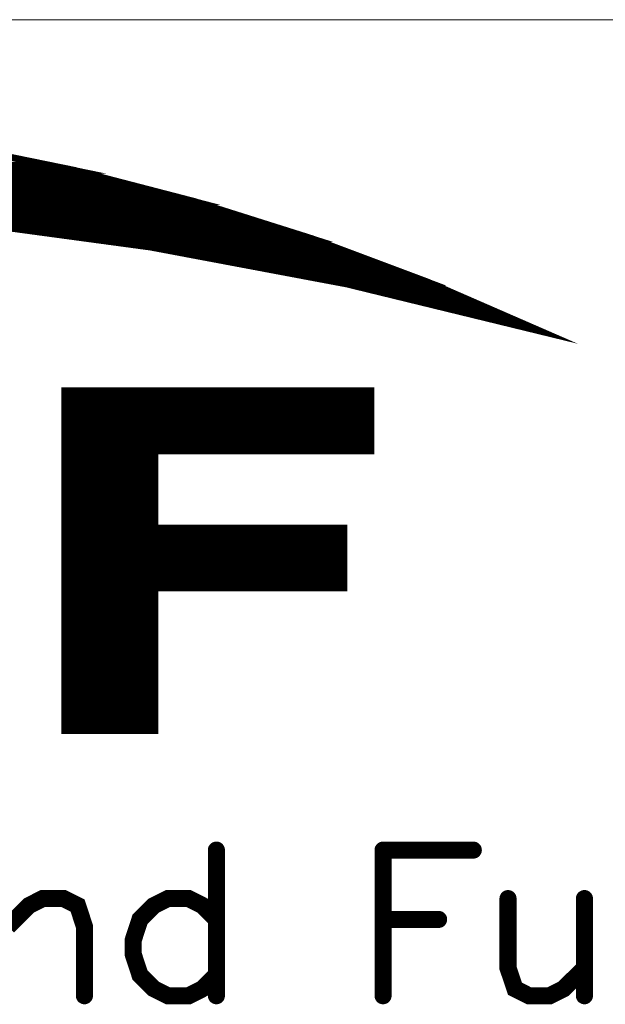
# Model space of a CAD drawing. Header units: millimetres. Extents: x 4497 to 13960, y 12291 to 16372.
# Tile 215 of 217: x 13732 to 13771, y 13086 to 13150. Entities that reach past the tile are written whole.
import ezdxf

# ---------------------------------------------------------------- set-up
doc = ezdxf.new("R2010")
doc.units = ezdxf.units.MM
doc.header["$LTSCALE"] = 0.8
doc.layers.get('0').update_dxf_attribs({"linetype": 'CONTINUOUS', "lineweight": 0})

# ---------------------------------------------------------------- blocks, each defined once
blk = doc.blocks.new('SMOOTH_0$0254')
at = {"const_width": 0.0127}
blk.add_lwpolyline([(-0.00635, 0, 1), (0.00635, 0, 1)], format="xyb", close=True, dxfattribs=at)
blk = doc.blocks.new('SMOOTH_0$064516')
at = {"const_width": 0.0323}
blk.add_lwpolyline([(-0.0161, 0, 1), (0.0161, 0, 1)], format="xyb", close=True, dxfattribs=at)
blk = doc.blocks.new('logo')
at = {"color": 7}
for points, const_width in [([(-3467.914, 5347.052), (-3461.791, 5348.074), (-3455.625, 5348.77), (-3449.426, 5349.139), (-3443.217, 5349.19), (-3437.009, 5348.907), (-3430.835, 5348.306), (-3424.695, 5347.387), (-3418.607, 5346.142), (-3412.596, 5344.579), (-3406.679, 5342.707), (-3400.866, 5340.526), (-3395.172, 5338.044), (-3404.927, 5340.423), (-3414.785, 5342.278), (-3424.738, 5343.626), (-3434.742, 5344.442), (-3444.771, 5344.742), (-3454.81, 5344.51), (-3464.814, 5343.755)], 0.338), ([(-3470.624, 5346.391), (-3420.251, 5346.391)], 0.338), ([(-3418.222, 5345.884), (-3472.483, 5345.884)], 0.338), ([(-3475.526, 5345.207), (-3415.518, 5345.207)], 0.338), ([(-3474.343, 5345.546), (-3416.87, 5345.546)], 0.338), ([(-3416.194, 5345.376), (-3417.124, 5345.376)], 0.338), ([(-3476.202, 5344.954), (-3414.588, 5344.954)], 0.338), ([(-3430.731, 5344.362), (-3412.137, 5344.362)], 0.338), ([(-3411.63, 5344.193), (-3429.463, 5344.193)], 0.338), ([(-3411.123, 5344.024), (-3427.519, 5344.024)], 0.338), ([(-3410.616, 5343.855), (-3425.406, 5343.855)], 0.338), ([(-3409.263, 5343.348), (-3422.279, 5343.348)], 0.338), ([(-3408.587, 5343.179), (-3420.082, 5343.179)], 0.338), ([(-3407.911, 5343.01), (-3418.898, 5343.01)], 0.338), ([(-3406.39, 5342.503), (-3415.264, 5342.503)], 0.338), ([(-3405.037, 5341.996), (-3412.982, 5341.996)], 0.338), ([(-3411.63, 5341.827), (-3410.954, 5341.827)], 0.338), ([(-3404.192, 5341.658), (-3411.292, 5341.658)], 0.338), ([(-3404.53, 5341.827), (-3410.109, 5341.827)], 0.338), ([(-3403.685, 5341.489), (-3409.855, 5341.489)], 0.338), ([(-3402.84, 5341.151), (-3408.756, 5341.151)], 0.338), ([(-3403.178, 5341.32), (-3403.77, 5341.32)], 0.338), ([(-3402.333, 5340.982), (-3406.981, 5340.982)], 0.338), ([(-3401.995, 5340.813), (-3406.136, 5340.813)], 0.338), ([(-3402.417, 5340.644), (-3401.403, 5340.643)], 0.338), ([(-3403.516, 5340.305), (-3400.642, 5340.305)], 0.338), ([(-3400.304, 5340.136), (-3403.009, 5340.136)], 0.338), ([(-3399.797, 5339.967), (-3402.417, 5339.967)], 0.338), ([(-3399.29, 5339.798), (-3401.826, 5339.798)], 0.338), ([(-3399.121, 5339.629), (-3401.15, 5339.629)], 0.338), ([(-3398.783, 5339.46), (-3400.389, 5339.46)], 0.338), ([(-3398.276, 5339.291), (-3399.544, 5339.291)], 0.338), ([(-3398.952, 5339.122), (-3397.769, 5339.122)], 0.338), ([(-3398.445, 5338.953), (-3397.431, 5338.953)], 0.338), ([(-3397.6, 5338.784), (-3397.093, 5338.784)], 0.338), ([(-3419.067, 5334.896), (-3403.77, 5334.896)], 0.338), ([(-3419.067, 5334.643), (-3403.77, 5334.643)], 0.338), ([(-3419.067, 5334.389), (-3403.77, 5334.389)], 0.338), ([(-3419.067, 5334.136), (-3403.77, 5334.136)], 0.338), ([(-3419.067, 5333.882), (-3403.77, 5333.882)], 0.338), ([(-3419.067, 5333.628), (-3403.77, 5333.628)], 0.338), ([(-3419.067, 5333.375), (-3403.77, 5333.375)], 0.338), ([(-3419.067, 5333.121), (-3403.77, 5333.121)], 0.338), ([(-3419.067, 5332.868), (-3403.77, 5332.868)], 0.338), ([(-3419.067, 5332.614), (-3403.77, 5332.614)], 0.338), ([(-3419.067, 5332.361), (-3403.77, 5332.361)], 0.338), ([(-3419.067, 5332.107), (-3403.77, 5332.107)], 0.338), ([(-3419.067, 5331.769), (-3414.588, 5331.769)], 0.338), ([(-3419.067, 5331.515), (-3414.588, 5331.515)], 0.338), ([(-3419.067, 5331.262), (-3414.588, 5331.262)], 0.338), ([(-3419.067, 5331.008), (-3414.588, 5331.008)], 0.338), ([(-3419.067, 5330.755), (-3414.588, 5330.755)], 0.338), ([(-3419.067, 5330.501), (-3414.588, 5330.501)], 0.338), ([(-3419.067, 5330.248), (-3414.588, 5330.248)], 0.338), ([(-3419.067, 5329.994), (-3414.588, 5329.994)], 0.338), ([(-3419.067, 5329.741), (-3414.588, 5329.741)], 0.338), ([(-3419.067, 5329.487), (-3414.588, 5329.487)], 0.338), ([(-3419.067, 5329.233), (-3414.588, 5329.233)], 0.338), ([(-3419.067, 5328.98), (-3414.588, 5328.98)], 0.338), ([(-3419.067, 5328.726), (-3414.588, 5328.726)], 0.338), ([(-3419.067, 5328.473), (-3414.588, 5328.473)], 0.338), ([(-3419.067, 5328.219), (-3414.588, 5328.219)], 0.338), ([(-3419.067, 5327.797), (-3405.206, 5327.797)], 0.338), ([(-3418.983, 5328.05), (-3405.122, 5328.05)], 0.338), ([(-3419.067, 5327.543), (-3405.206, 5327.543)], 0.338), ([(-3419.067, 5327.29), (-3405.206, 5327.29)], 0.338), ([(-3419.067, 5327.036), (-3405.206, 5327.036)], 0.338), ([(-3419.067, 5326.782), (-3405.206, 5326.782)], 0.338), ([(-3419.067, 5326.529), (-3405.206, 5326.529)], 0.338), ([(-3419.067, 5326.275), (-3405.206, 5326.275)], 0.338), ([(-3419.067, 5326.022), (-3405.206, 5326.022)], 0.338), ([(-3419.067, 5325.768), (-3405.206, 5325.768)], 0.338), ([(-3419.067, 5325.515), (-3405.206, 5325.515)], 0.338), ([(-3419.067, 5325.261), (-3405.206, 5325.261)], 0.338), ([(-3419.067, 5324.923), (-3414.588, 5324.923)], 0.338), ([(-3419.067, 5324.669), (-3414.588, 5324.669)], 0.338), ([(-3419.067, 5324.416), (-3414.588, 5324.416)], 0.338), ([(-3419.067, 5324.162), (-3414.588, 5324.162)], 0.338), ([(-3419.067, 5323.909), (-3414.588, 5323.909)], 0.338), ([(-3419.067, 5323.655), (-3414.588, 5323.655)], 0.338), ([(-3419.067, 5323.402), (-3414.588, 5323.402)], 0.338), ([(-3419.067, 5323.148), (-3414.588, 5323.148)], 0.338), ([(-3419.067, 5322.895), (-3414.588, 5322.895)], 0.338), ([(-3419.067, 5322.641), (-3414.588, 5322.641)], 0.338), ([(-3419.067, 5322.387), (-3414.588, 5322.387)], 0.338), ([(-3419.067, 5322.134), (-3414.588, 5322.134)], 0.338), ([(-3419.067, 5321.88), (-3414.588, 5321.88)], 0.338), ([(-3419.067, 5321.627), (-3414.588, 5321.627)], 0.338), ([(-3419.067, 5321.373), (-3414.588, 5321.373)], 0.338), ([(-3419.067, 5321.12), (-3414.588, 5321.12)], 0.338), ([(-3419.067, 5320.866), (-3414.588, 5320.866)], 0.338), ([(-3419.067, 5320.613), (-3414.588, 5320.613)], 0.338), ([(-3419.067, 5320.359), (-3414.588, 5320.359)], 0.338), ([(-3419.067, 5320.105), (-3414.588, 5320.105)], 0.338), ([(-3419.067, 5319.852), (-3414.588, 5319.852)], 0.338), ([(-3419.067, 5319.598), (-3414.588, 5319.598)], 0.338), ([(-3419.067, 5319.345), (-3414.588, 5319.345)], 0.338), ([(-3419.067, 5319.091), (-3414.588, 5319.091)], 0.338), ([(-3419.067, 5318.838), (-3414.588, 5318.838)], 0.338), ([(-3419.067, 5318.584), (-3414.588, 5318.584)], 0.338), ([(-3419.067, 5318.331), (-3414.588, 5318.331)], 0.338), ([(-3419.067, 5318.077), (-3414.588, 5318.077)], 0.338), ([(-3411.479, 5311.965), (-3411.479, 5304.641)], 0.859), ([(-3403.107, 5311.965), (-3398.573, 5311.965)], 0.859), ([(-3403.107, 5311.965), (-3403.107, 5304.641)], 0.859), ([(-3421.947, 5308.127), (-3420.899, 5309.175), (-3420.204, 5309.527), (-3419.156, 5309.527), (-3418.452, 5309.175), (-3418.109, 5308.127), (-3418.109, 5304.641)], 0.859), ([(-3411.479, 5308.479), (-3412.175, 5309.175), (-3412.87, 5309.527), (-3413.918, 5309.527), (-3414.622, 5309.175), (-3415.318, 5308.479), (-3415.661, 5307.431), (-3415.661, 5306.736), (-3415.318, 5305.688), (-3414.622, 5304.993), (-3413.918, 5304.641), (-3412.87, 5304.641), (-3412.175, 5304.993), (-3411.479, 5305.688)], 0.859), ([(-3396.83, 5309.527), (-3396.83, 5306.032), (-3396.478, 5304.993), (-3395.782, 5304.641), (-3394.734, 5304.641), (-3394.039, 5304.993), (-3392.991, 5306.032)], 0.859), ([(-3392.991, 5309.527), (-3392.991, 5304.641)], 0.859), ([(-3403.107, 5308.479), (-3400.316, 5308.479)], 0.859)]:
    blk.add_lwpolyline(points, dxfattribs=dict(at, const_width=const_width))
at = {"color": 7, "const_width": 0.338}
for points in [[(-3472.036, 5346.133), (-3467.922, 5347.044), (-3423.06, 5347.044), (-3418.615, 5346.133)], [(-3473.976, 5345.704), (-3472.036, 5346.133), (-3418.607, 5346.133), (-3416.958, 5345.704)], [(-3477.436, 5344.751), (-3473.976, 5345.704), (-3416.958, 5345.704), (-3413.297, 5344.751)], [(-3438.577, 5344.571), (-3444.771, 5344.751), (-3413.297, 5344.751), (-3412.604, 5344.571)], [(-3434.742, 5344.459), (-3438.577, 5344.571), (-3412.604, 5344.571), (-3412.251, 5344.459)], [(-3424.738, 5343.635), (-3434.733, 5344.459), (-3412.251, 5344.459), (-3409.642, 5343.635)], [(-3417.781, 5342.699), (-3424.729, 5343.635), (-3409.642, 5343.635), (-3406.679, 5342.699)], [(-3414.785, 5342.295), (-3417.781, 5342.699), (-3406.679, 5342.699), (-3405.603, 5342.295)], [(-3405.382, 5340.517), (-3414.785, 5342.295), (-3405.603, 5342.295), (-3400.866, 5340.517)], [(-3404.927, 5340.432), (-3405.382, 5340.517), (-3400.866, 5340.517), (-3400.669, 5340.432)], [(-3395.275, 5338.079), (-3404.919, 5340.432), (-3400.669, 5340.432), (-3395.275, 5338.079)], [(-3419.096, 5332.033), (-3419.096, 5335.065), (-3403.708, 5335.065), (-3403.708, 5332.033)], [(-3419.096, 5328.152), (-3419.096, 5332.033), (-3414.562, 5332.033), (-3414.562, 5328.152)], [(-3419.096, 5325.147), (-3419.096, 5328.152), (-3405.065, 5328.152), (-3405.065, 5325.147)], [(-3419.096, 5317.968), (-3419.096, 5325.147), (-3414.562, 5325.147), (-3414.562, 5317.968)]]:
    blk.add_lwpolyline(points, close=True, dxfattribs=at)
at = {"color": 7, "xscale": 13.31, "yscale": 13.31, "zscale": 13.31}
for name, p in [('SMOOTH_0$0254', (-3420.251, 5346.391)), ('SMOOTH_0$0254', (-3418.615, 5346.133)), ('SMOOTH_0$0254', (-3418.607, 5346.142)), ('SMOOTH_0$0254', (-3418.607, 5346.133)), ('SMOOTH_0$0254', (-3418.222, 5345.884)), ('SMOOTH_0$0254', (-3416.958, 5345.704)), ('SMOOTH_0$0254', (-3416.958, 5345.704)), ('SMOOTH_0$0254', (-3417.124, 5345.376)), ('SMOOTH_0$0254', (-3416.87, 5345.546)), ('SMOOTH_0$0254', (-3416.194, 5345.376)), ('SMOOTH_0$0254', (-3415.518, 5345.207)), ('SMOOTH_0$0254', (-3414.588, 5344.954)), ('SMOOTH_0$0254', (-3413.297, 5344.751)), ('SMOOTH_0$0254', (-3413.297, 5344.751)), ('SMOOTH_0$0254', (-3412.604, 5344.571)), ('SMOOTH_0$0254', (-3412.604, 5344.571)), ('SMOOTH_0$0254', (-3412.596, 5344.579)), ('SMOOTH_0$0254', (-3412.251, 5344.459)), ('SMOOTH_0$0254', (-3412.251, 5344.459)), ('SMOOTH_0$0254', (-3412.137, 5344.362)), ('SMOOTH_0$0254', (-3411.63, 5344.193)), ('SMOOTH_0$0254', (-3411.123, 5344.024)), ('SMOOTH_0$0254', (-3410.616, 5343.855)), ('SMOOTH_0$0254', (-3409.642, 5343.635)), ('SMOOTH_0$0254', (-3409.642, 5343.635)), ('SMOOTH_0$0254', (-3420.082, 5343.179)), ('SMOOTH_0$0254', (-3409.263, 5343.348)), ('SMOOTH_0$0254', (-3408.587, 5343.179)), ('SMOOTH_0$0254', (-3418.898, 5343.01)), ('SMOOTH_0$0254', (-3417.781, 5342.699)), ('SMOOTH_0$0254', (-3417.781, 5342.699)), ('SMOOTH_0$0254', (-3407.911, 5343.01)), ('SMOOTH_0$0254', (-3406.679, 5342.707)), ('SMOOTH_0$0254', (-3406.679, 5342.699)), ('SMOOTH_0$0254', (-3406.679, 5342.699)), ('SMOOTH_0$0254', (-3415.264, 5342.503)), ('SMOOTH_0$0254', (-3414.785, 5342.295)), ('SMOOTH_0$0254', (-3414.785, 5342.295)), ('SMOOTH_0$0254', (-3414.785, 5342.278)), ('SMOOTH_0$0254', (-3406.39, 5342.503)), ('SMOOTH_0$0254', (-3405.603, 5342.295)), ('SMOOTH_0$0254', (-3405.603, 5342.295)), ('SMOOTH_0$0254', (-3412.982, 5341.996)), ('SMOOTH_0$0254', (-3411.63, 5341.827)), ('SMOOTH_0$0254', (-3411.292, 5341.658)), ('SMOOTH_0$0254', (-3410.954, 5341.827)), ('SMOOTH_0$0254', (-3410.109, 5341.827)), ('SMOOTH_0$0254', (-3405.037, 5341.996)), ('SMOOTH_0$0254', (-3404.53, 5341.827)), ('SMOOTH_0$0254', (-3404.192, 5341.658)), ('SMOOTH_0$0254', (-3409.855, 5341.489)), ('SMOOTH_0$0254', (-3408.756, 5341.151)), ('SMOOTH_0$0254', (-3403.77, 5341.32)), ('SMOOTH_0$0254', (-3403.685, 5341.489)), ('SMOOTH_0$0254', (-3403.178, 5341.32)), ('SMOOTH_0$0254', (-3402.84, 5341.151)), ('SMOOTH_0$0254', (-3406.981, 5340.982)), ('SMOOTH_0$0254', (-3406.136, 5340.813)), ('SMOOTH_0$0254', (-3402.417, 5340.644)), ('SMOOTH_0$0254', (-3402.333, 5340.982)), ('SMOOTH_0$0254', (-3401.995, 5340.813)), ('SMOOTH_0$0254', (-3401.403, 5340.643)), ('SMOOTH_0$0254', (-3405.382, 5340.517)), ('SMOOTH_0$0254', (-3405.382, 5340.517)), ('SMOOTH_0$0254', (-3404.927, 5340.432)), ('SMOOTH_0$0254', (-3404.927, 5340.423)), ('SMOOTH_0$0254', (-3404.919, 5340.432)), ('SMOOTH_0$0254', (-3403.516, 5340.305)), ('SMOOTH_0$0254', (-3403.009, 5340.136)), ('SMOOTH_0$0254', (-3400.866, 5340.526)), ('SMOOTH_0$0254', (-3400.866, 5340.517)), ('SMOOTH_0$0254', (-3400.866, 5340.517)), ('SMOOTH_0$0254', (-3400.669, 5340.432)), ('SMOOTH_0$0254', (-3400.669, 5340.432)), ('SMOOTH_0$0254', (-3400.642, 5340.305)), ('SMOOTH_0$0254', (-3400.304, 5340.136)), ('SMOOTH_0$0254', (-3402.417, 5339.967)), ('SMOOTH_0$0254', (-3401.826, 5339.798)), ('SMOOTH_0$0254', (-3401.15, 5339.629)), ('SMOOTH_0$0254', (-3399.797, 5339.967)), ('SMOOTH_0$0254', (-3399.29, 5339.798)), ('SMOOTH_0$0254', (-3399.121, 5339.629)), ('SMOOTH_0$0254', (-3400.389, 5339.46)), ('SMOOTH_0$0254', (-3399.544, 5339.291)), ('SMOOTH_0$0254', (-3398.783, 5339.46)), ('SMOOTH_0$0254', (-3398.276, 5339.291)), ('SMOOTH_0$0254', (-3398.952, 5339.122)), ('SMOOTH_0$0254', (-3398.445, 5338.953)), ('SMOOTH_0$0254', (-3397.769, 5339.122)), ('SMOOTH_0$0254', (-3397.6, 5338.784)), ('SMOOTH_0$0254', (-3397.431, 5338.953)), ('SMOOTH_0$0254', (-3397.093, 5338.784)), ('SMOOTH_0$0254', (-3395.275, 5338.079)), ('SMOOTH_0$0254', (-3395.275, 5338.079)), ('SMOOTH_0$0254', (-3395.172, 5338.044)), ('SMOOTH_0$0254', (-3419.096, 5335.065)), ('SMOOTH_0$0254', (-3419.067, 5334.896)), ('SMOOTH_0$0254', (-3403.77, 5334.896)), ('SMOOTH_0$0254', (-3403.708, 5335.065)), ('SMOOTH_0$0254', (-3419.067, 5334.643)), ('SMOOTH_0$0254', (-3419.067, 5334.389)), ('SMOOTH_0$0254', (-3403.77, 5334.643)), ('SMOOTH_0$0254', (-3403.77, 5334.389)), ('SMOOTH_0$0254', (-3419.067, 5334.136)), ('SMOOTH_0$0254', (-3419.067, 5333.882)), ('SMOOTH_0$0254', (-3403.77, 5334.136)), ('SMOOTH_0$0254', (-3403.77, 5333.882)), ('SMOOTH_0$0254', (-3419.067, 5333.628)), ('SMOOTH_0$0254', (-3419.067, 5333.375)), ('SMOOTH_0$0254', (-3403.77, 5333.628)), ('SMOOTH_0$0254', (-3403.77, 5333.375)), ('SMOOTH_0$0254', (-3419.067, 5333.121)), ('SMOOTH_0$0254', (-3419.067, 5332.868)), ('SMOOTH_0$0254', (-3403.77, 5333.121)), ('SMOOTH_0$0254', (-3403.77, 5332.868)), ('SMOOTH_0$0254', (-3419.067, 5332.614)), ('SMOOTH_0$0254', (-3419.067, 5332.361)), ('SMOOTH_0$0254', (-3403.77, 5332.614)), ('SMOOTH_0$0254', (-3403.77, 5332.361)), ('SMOOTH_0$0254', (-3419.096, 5332.033)), ('SMOOTH_0$0254', (-3419.096, 5332.033)), ('SMOOTH_0$0254', (-3419.067, 5332.107)), ('SMOOTH_0$0254', (-3419.067, 5331.769)), ('SMOOTH_0$0254', (-3414.588, 5331.769)), ('SMOOTH_0$0254', (-3414.562, 5332.033)), ('SMOOTH_0$0254', (-3403.77, 5332.107)), ('SMOOTH_0$0254', (-3403.708, 5332.033)), ('SMOOTH_0$0254', (-3419.067, 5331.515)), ('SMOOTH_0$0254', (-3419.067, 5331.262)), ('SMOOTH_0$0254', (-3414.588, 5331.515)), ('SMOOTH_0$0254', (-3414.588, 5331.262)), ('SMOOTH_0$0254', (-3419.067, 5331.008)), ('SMOOTH_0$0254', (-3419.067, 5330.755)), ('SMOOTH_0$0254', (-3414.588, 5331.008)), ('SMOOTH_0$0254', (-3414.588, 5330.755)), ('SMOOTH_0$0254', (-3419.067, 5330.501)), ('SMOOTH_0$0254', (-3419.067, 5330.248)), ('SMOOTH_0$0254', (-3414.588, 5330.501)), ('SMOOTH_0$0254', (-3414.588, 5330.248)), ('SMOOTH_0$0254', (-3419.067, 5329.994)), ('SMOOTH_0$0254', (-3419.067, 5329.741)), ('SMOOTH_0$0254', (-3414.588, 5329.994)), ('SMOOTH_0$0254', (-3414.588, 5329.741)), ('SMOOTH_0$0254', (-3419.067, 5329.487)), ('SMOOTH_0$0254', (-3419.067, 5329.233)), ('SMOOTH_0$0254', (-3414.588, 5329.487)), ('SMOOTH_0$0254', (-3414.588, 5329.233)), ('SMOOTH_0$0254', (-3419.067, 5328.98)), ('SMOOTH_0$0254', (-3414.588, 5328.98)), ('SMOOTH_0$0254', (-3419.067, 5328.726)), ('SMOOTH_0$0254', (-3419.067, 5328.473)), ('SMOOTH_0$0254', (-3414.588, 5328.726)), ('SMOOTH_0$0254', (-3414.588, 5328.473)), ('SMOOTH_0$0254', (-3419.096, 5328.152)), ('SMOOTH_0$0254', (-3419.096, 5328.152)), ('SMOOTH_0$0254', (-3419.067, 5328.219)), ('SMOOTH_0$0254', (-3419.067, 5327.797)), ('SMOOTH_0$0254', (-3418.983, 5328.05)), ('SMOOTH_0$0254', (-3414.588, 5328.219)), ('SMOOTH_0$0254', (-3414.562, 5328.152)), ('SMOOTH_0$0254', (-3405.206, 5327.797)), ('SMOOTH_0$0254', (-3405.122, 5328.05)), ('SMOOTH_0$0254', (-3405.065, 5328.152)), ('SMOOTH_0$0254', (-3419.067, 5327.543)), ('SMOOTH_0$0254', (-3419.067, 5327.29)), ('SMOOTH_0$0254', (-3405.206, 5327.543)), ('SMOOTH_0$0254', (-3405.206, 5327.29)), ('SMOOTH_0$0254', (-3419.067, 5327.036)), ('SMOOTH_0$0254', (-3419.067, 5326.782)), ('SMOOTH_0$0254', (-3405.206, 5327.036)), ('SMOOTH_0$0254', (-3405.206, 5326.782)), ('SMOOTH_0$0254', (-3419.067, 5326.529)), ('SMOOTH_0$0254', (-3419.067, 5326.275)), ('SMOOTH_0$0254', (-3405.206, 5326.529)), ('SMOOTH_0$0254', (-3405.206, 5326.275)), ('SMOOTH_0$0254', (-3419.067, 5326.022)), ('SMOOTH_0$0254', (-3419.067, 5325.768)), ('SMOOTH_0$0254', (-3405.206, 5326.022)), ('SMOOTH_0$0254', (-3405.206, 5325.768)), ('SMOOTH_0$0254', (-3419.067, 5325.515)), ('SMOOTH_0$0254', (-3405.206, 5325.515)), ('SMOOTH_0$0254', (-3419.096, 5325.147)), ('SMOOTH_0$0254', (-3419.096, 5325.147)), ('SMOOTH_0$0254', (-3419.067, 5325.261)), ('SMOOTH_0$0254', (-3419.067, 5324.923)), ('SMOOTH_0$0254', (-3414.588, 5324.923)), ('SMOOTH_0$0254', (-3414.562, 5325.147)), ('SMOOTH_0$0254', (-3405.206, 5325.261)), ('SMOOTH_0$0254', (-3405.065, 5325.147)), ('SMOOTH_0$0254', (-3419.067, 5324.669)), ('SMOOTH_0$0254', (-3419.067, 5324.416)), ('SMOOTH_0$0254', (-3414.588, 5324.669)), ('SMOOTH_0$0254', (-3414.588, 5324.416)), ('SMOOTH_0$0254', (-3419.067, 5324.162)), ('SMOOTH_0$0254', (-3419.067, 5323.909)), ('SMOOTH_0$0254', (-3414.588, 5324.162)), ('SMOOTH_0$0254', (-3414.588, 5323.909)), ('SMOOTH_0$0254', (-3419.067, 5323.655)), ('SMOOTH_0$0254', (-3419.067, 5323.402)), ('SMOOTH_0$0254', (-3414.588, 5323.655)), ('SMOOTH_0$0254', (-3414.588, 5323.402)), ('SMOOTH_0$0254', (-3419.067, 5323.148)), ('SMOOTH_0$0254', (-3419.067, 5322.895)), ('SMOOTH_0$0254', (-3414.588, 5323.148)), ('SMOOTH_0$0254', (-3414.588, 5322.895)), ('SMOOTH_0$0254', (-3419.067, 5322.641)), ('SMOOTH_0$0254', (-3419.067, 5322.387)), ('SMOOTH_0$0254', (-3414.588, 5322.641)), ('SMOOTH_0$0254', (-3414.588, 5322.387)), ('SMOOTH_0$0254', (-3419.067, 5322.134)), ('SMOOTH_0$0254', (-3419.067, 5321.88)), ('SMOOTH_0$0254', (-3414.588, 5322.134)), ('SMOOTH_0$0254', (-3414.588, 5321.88)), ('SMOOTH_0$0254', (-3419.067, 5321.627)), ('SMOOTH_0$0254', (-3419.067, 5321.373)), ('SMOOTH_0$0254', (-3414.588, 5321.627)), ('SMOOTH_0$0254', (-3414.588, 5321.373)), ('SMOOTH_0$0254', (-3419.067, 5321.12)), ('SMOOTH_0$0254', (-3419.067, 5320.866)), ('SMOOTH_0$0254', (-3414.588, 5321.12)), ('SMOOTH_0$0254', (-3414.588, 5320.866)), ('SMOOTH_0$0254', (-3419.067, 5320.613)), ('SMOOTH_0$0254', (-3419.067, 5320.359)), ('SMOOTH_0$0254', (-3414.588, 5320.613)), ('SMOOTH_0$0254', (-3414.588, 5320.359)), ('SMOOTH_0$0254', (-3419.067, 5320.105)), ('SMOOTH_0$0254', (-3419.067, 5319.852)), ('SMOOTH_0$0254', (-3414.588, 5320.105)), ('SMOOTH_0$0254', (-3414.588, 5319.852)), ('SMOOTH_0$0254', (-3419.067, 5319.598)), ('SMOOTH_0$0254', (-3419.067, 5319.345)), ('SMOOTH_0$0254', (-3414.588, 5319.598)), ('SMOOTH_0$0254', (-3414.588, 5319.345)), ('SMOOTH_0$0254', (-3419.067, 5319.091)), ('SMOOTH_0$0254', (-3419.067, 5318.838)), ('SMOOTH_0$0254', (-3414.588, 5319.091)), ('SMOOTH_0$0254', (-3414.588, 5318.838)), ('SMOOTH_0$0254', (-3419.067, 5318.584)), ('SMOOTH_0$0254', (-3414.588, 5318.584)), ('SMOOTH_0$0254', (-3419.096, 5317.968)), ('SMOOTH_0$0254', (-3419.067, 5318.331)), ('SMOOTH_0$0254', (-3419.067, 5318.077)), ('SMOOTH_0$0254', (-3414.588, 5318.331)), ('SMOOTH_0$0254', (-3414.588, 5318.077)), ('SMOOTH_0$0254', (-3414.562, 5317.968)), ('SMOOTH_0$064516', (-3411.479, 5311.965)), ('SMOOTH_0$064516', (-3403.107, 5311.965)), ('SMOOTH_0$064516', (-3403.107, 5311.965)), ('SMOOTH_0$064516', (-3398.573, 5311.965)), ('SMOOTH_0$064516', (-3420.899, 5309.175)), ('SMOOTH_0$064516', (-3420.204, 5309.527)), ('SMOOTH_0$064516', (-3419.156, 5309.527)), ('SMOOTH_0$064516', (-3418.452, 5309.175)), ('SMOOTH_0$064516', (-3414.622, 5309.175)), ('SMOOTH_0$064516', (-3413.918, 5309.527)), ('SMOOTH_0$064516', (-3412.87, 5309.527)), ('SMOOTH_0$064516', (-3412.175, 5309.175)), ('SMOOTH_0$064516', (-3396.83, 5309.527)), ('SMOOTH_0$064516', (-3392.991, 5309.527)), ('SMOOTH_0$064516', (-3415.318, 5308.479)), ('SMOOTH_0$064516', (-3411.479, 5308.479)), ('SMOOTH_0$064516', (-3403.107, 5308.479)), ('SMOOTH_0$064516', (-3400.316, 5308.479)), ('SMOOTH_0$064516', (-3418.109, 5308.127)), ('SMOOTH_0$064516', (-3415.661, 5307.431)), ('SMOOTH_0$064516', (-3415.661, 5306.736)), ('SMOOTH_0$064516', (-3396.83, 5306.032)), ('SMOOTH_0$064516', (-3392.991, 5306.032)), ('SMOOTH_0$064516', (-3415.318, 5305.688)), ('SMOOTH_0$064516', (-3411.479, 5305.688)), ('SMOOTH_0$064516', (-3414.622, 5304.993)), ('SMOOTH_0$064516', (-3412.175, 5304.993)), ('SMOOTH_0$064516', (-3396.478, 5304.993)), ('SMOOTH_0$064516', (-3394.039, 5304.993)), ('SMOOTH_0$064516', (-3418.109, 5304.641)), ('SMOOTH_0$064516', (-3413.918, 5304.641)), ('SMOOTH_0$064516', (-3412.87, 5304.641)), ('SMOOTH_0$064516', (-3411.479, 5304.641)), ('SMOOTH_0$064516', (-3403.107, 5304.641)), ('SMOOTH_0$064516', (-3395.782, 5304.641)), ('SMOOTH_0$064516', (-3394.734, 5304.641)), ('SMOOTH_0$064516', (-3392.991, 5304.641))]:
    blk.add_blockref(name, p, dxfattribs=at)

msp = doc.modelspace()

# ---------------------------------------------------------------- linework, layer by layer
msp.add_line((13505.92, 13149.978), (13900.669, 13149.978))

# ---------------------------------------------------------------- block references
at = {"xscale": 1.296000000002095, "yscale": 1.295999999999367, "zscale": 1.295999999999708}
msp.add_blockref('logo', (18166.495, 6211.566), dxfattribs=at)

doc.saveas('drawing.dxf')
